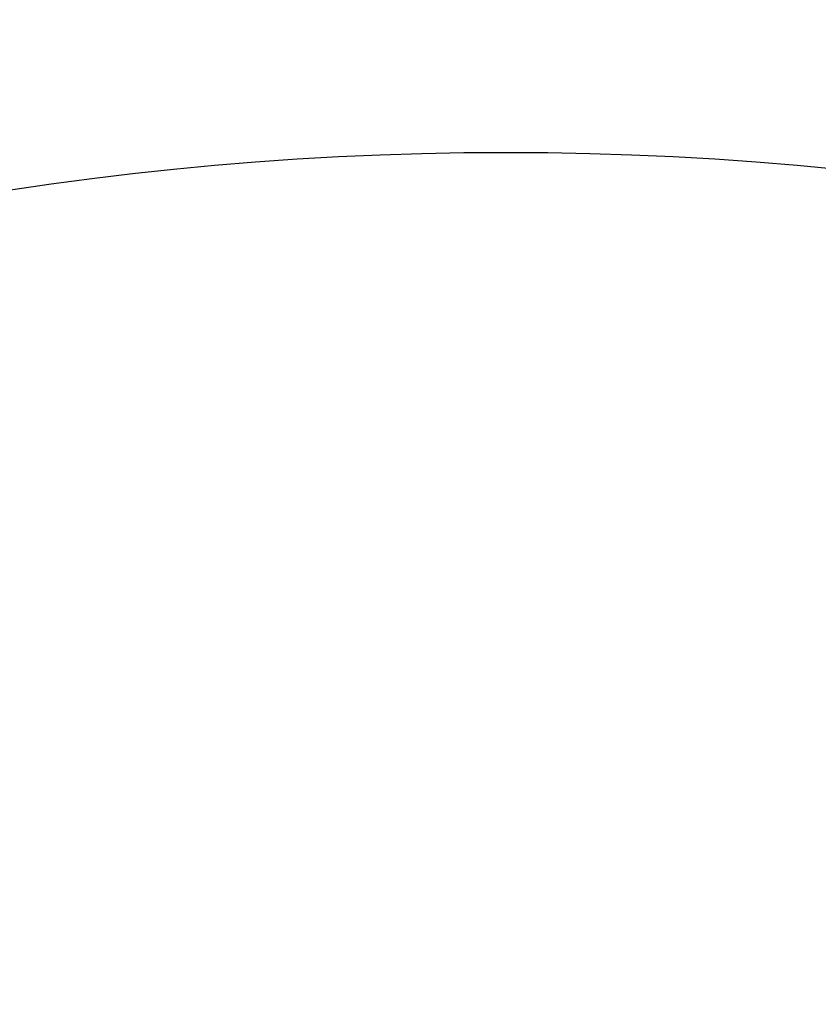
# Model space of a CAD drawing. Header units: millimetres. Extents: x 0 to 297, y 0 to 210.
# Tile 165 of 256: x 56.84 to 57.86, y 157.77 to 159.03. Entities that reach past the tile are written whole.
import ezdxf

# ---------------------------------------------------------------- set-up
doc = ezdxf.new("R2010")
doc.units = ezdxf.units.MM
doc.header["$LTSCALE"] = 16.335
doc.layers.get('0').update_dxf_attribs({"linetype": 'CONTINUOUS'})
doc.layers.add('AXES_REF', color=7, linetype='CONTINUOUS')

msp = doc.modelspace()

# ---------------------------------------------------------------- linework, layer by layer
at = {"color": 7, "linetype": 'Continuous'}
for radius in [6.7871, 6.7865, 6.743]:
    msp.add_circle((57.4637, 154.7115), radius, dxfattribs=at)
for radius, start, end in [(6.72, 278.27713, 261.72287), (6.874, 193.23438, 36.72461)]:
    msp.add_arc((57.4637, 154.7115), radius, start, end, dxfattribs=at)
at = {"layer": 'AXES_REF', "color": 9, "linetype": 'Continuous'}
for radius in [6.1912, 4.15]:
    msp.add_circle((57.4637, 154.7115), radius, dxfattribs=at)

doc.saveas('drawing.dxf')
